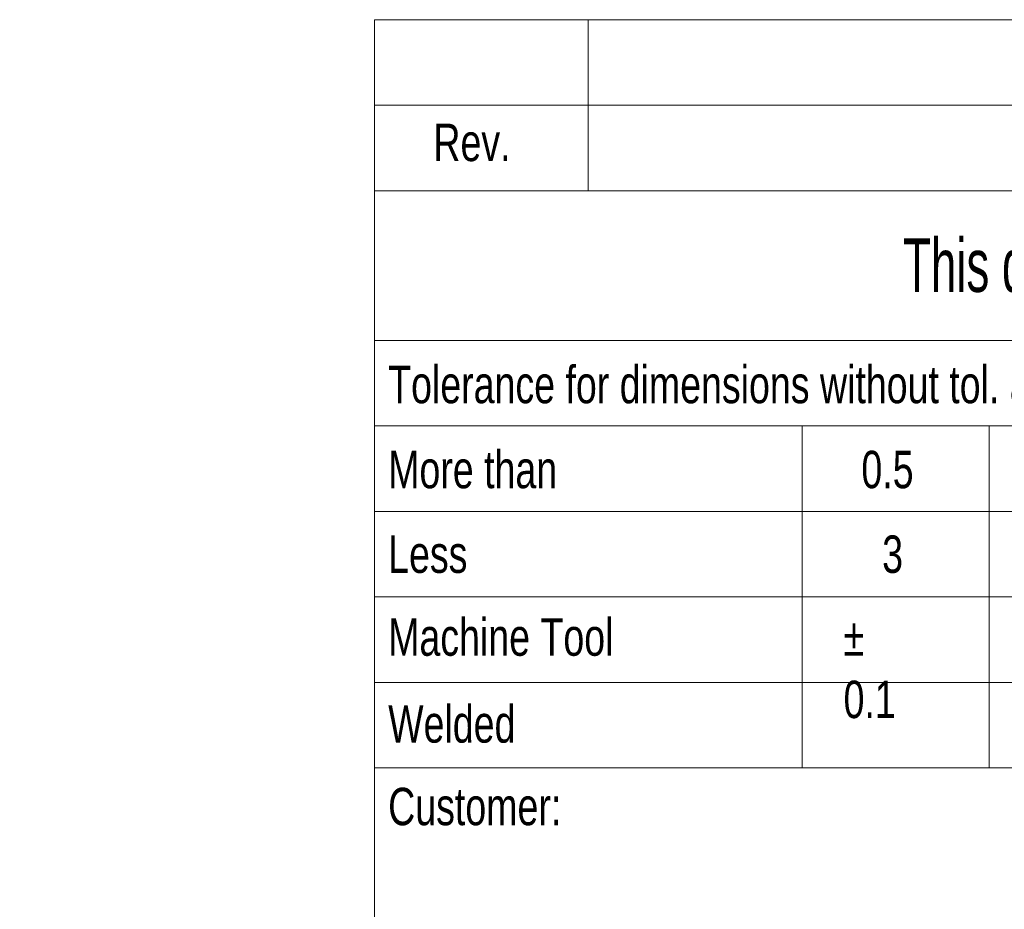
# Model space of a CAD drawing. Header units: millimetres. Extents: x 195 to 7681, y 65 to 5395.
# Tile 63 of 80: x 5036 to 5635, y 629 to 1170. Entities that reach past the tile are written whole.
import ezdxf

# ---------------------------------------------------------------- set-up
doc = ezdxf.new("R2010")
doc.units = ezdxf.units.MM
doc.layers.add('SLD-0', color=179, linetype='Continuous')
doc.styles.add('SLDTEXTSTYLE2', font='TXT', dxfattribs={"width": 0.638186})
doc.styles.add('SLDTEXTSTYLE3', font='TXT', dxfattribs={"width": 0.75})

msp = doc.modelspace()

# ---------------------------------------------------------------- linework, layer by layer
at = {"color": 7, "linetype": 'Continuous', "lineweight": 18, "ltscale": 13}
for p, q in [((5252, 1170), (7592, 1170)), ((5252, 1170), (5252, 1118)), ((5382, 1170), (5382, 1066)), ((5252, 1118), (7592, 1118)), ((5252, 1118), (5252, 1066)), ((5252, 1066), (5252, 975)), ((5252, 1066), (7592, 1066)), ((5252, 975), (5252, 923)), ((5252, 975), (7592, 975)), ((5252, 923), (6422, 923)), ((5252, 923), (5252, 871)), ((5512, 923), (5512, 715)), ((5625.75, 715), (5625.75, 923)), ((5252, 871), (5252, 819)), ((5252, 871), (6422, 871)), ((5252, 819), (5252, 767)), ((5252, 819), (6422, 819)), ((5252, 767), (5252, 715)), ((5252, 767), (6422, 767)), ((5252, 715), (5252, 130)), ((5252, 715), (5512, 715)), ((5512, 715), (5625.75, 715)), ((5625.75, 715), (5739.5, 715))]:
    msp.add_line(p, q, dxfattribs=at)

# ---------------------------------------------------------------- texts
at = {"color": 7, "linetype": 'Continuous', "lineweight": 0, "ltscale": 13, "char_height": 22.75, "style": 'SLDTEXTSTYLE3'}
for s, insert, attachment_point in [('Rev.', (5311.26, 1106.77), 2), ('Tolerance for dimensions without tol. according to ISO 2768-mK', (5260.32, 959.55), 1), ('More than', (5260.32, 907.86), 1), ('0.5', (5548.03, 907.86), 1), ('Less', (5260.32, 856.38), 1), ('3', (5560.64, 856.38), 1), ('%%p^J0.1', (5537.19, 805.99), 1), ('Machine Tool', (5260.32, 805.99), 1), ('Welded', (5260.32, 753.17), 1), ('Customer:', (5260.32, 702.96), 1)]:
    msp.add_mtext(s, dxfattribs=dict(at, insert=insert, attachment_point=attachment_point))
at = {"layer": 'SLD-0', "color": 7, "ltscale": 13, "insert": (6359.56, 1036.98), "char_height": 32.5, "attachment_point": 2, "style": 'SLDTEXTSTYLE2'}
msp.add_mtext('This drawing is property of INSERTEC. Must not be copier or transferred to third parties in any way without written authorization.', dxfattribs=at)

doc.saveas('drawing.dxf')
